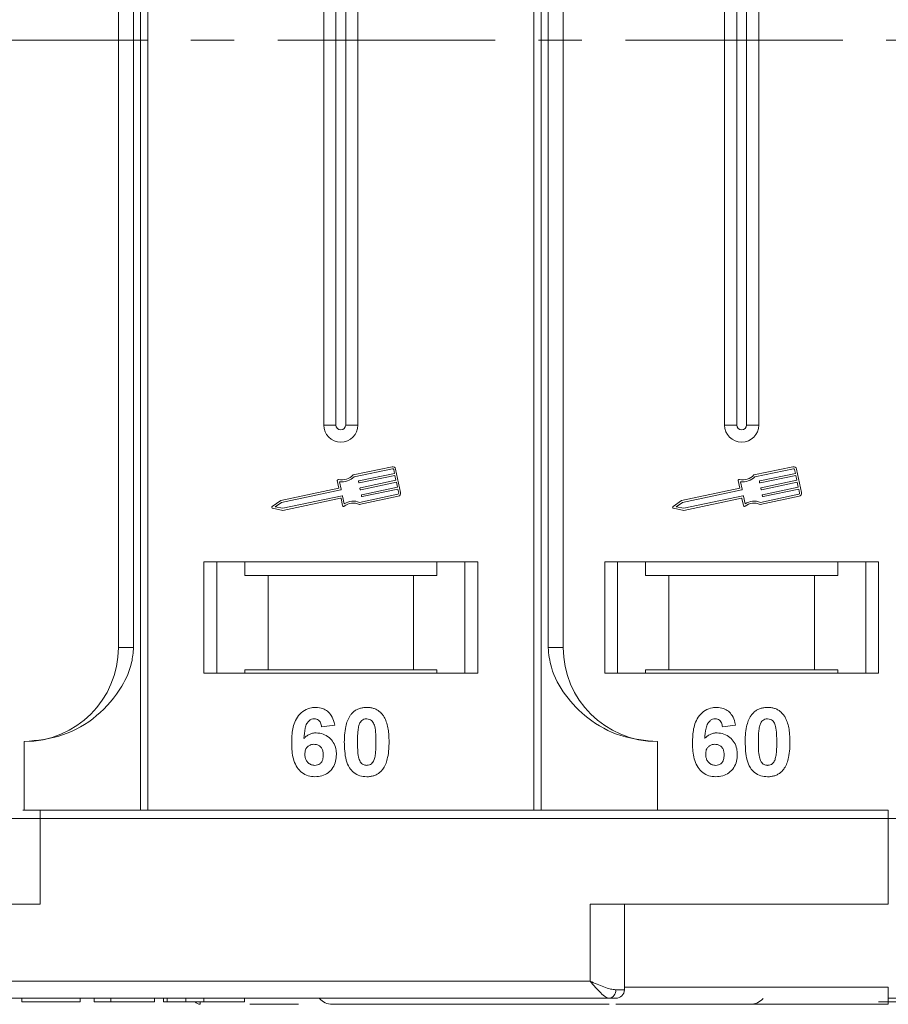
# Model space of a CAD drawing. Header units: millimetres. Extents: x 2145 to 3607, y 659 to 1692.
# Tile 21 of 85: x 2867 to 2918, y 919 to 977. Entities that reach past the tile are written whole.
import ezdxf

# ---------------------------------------------------------------- set-up
doc = ezdxf.new("R2010")
doc.units = ezdxf.units.MM
doc.linetypes.add('CENTERX2', pattern=[20.32, 12.7, -2.54, 2.54, -2.54])

msp = doc.modelspace()

# ---------------------------------------------------------------- linework, layer by layer
at = {"color": 7, "linetype": 'Continuous', "lineweight": 15}
for p, q in [((2874.513, 1020.696), (2874.513, 975.696)), ((2874.932, 975.696), (2874.932, 1020.696)), ((2897.508, 1020.696), (2897.508, 975.696)), ((2897.927, 975.696), (2897.927, 1020.696)), ((2873.22, 1011.196), (2873.22, 975.696)), ((2874.105, 975.696), (2874.105, 1011.196)), ((2898.335, 1011.196), (2898.335, 975.696)), ((2899.22, 975.696), (2899.22, 1011.196)), ((2885.22, 998.196), (2885.22, 975.696)), ((2885.935, 998.196), (2885.935, 975.696)), ((2886.505, 975.696), (2886.505, 998.196)), ((2887.22, 975.696), (2887.22, 998.196)), ((2908.65, 998.196), (2908.65, 975.696)), ((2909.365, 998.196), (2909.365, 975.696)), ((2909.935, 975.696), (2909.935, 998.196)), ((2910.65, 975.696), (2910.65, 998.196)), ((2873.22, 975.696), (2873.22, 940.196)), ((2874.105, 940.196), (2874.105, 975.696)), ((2874.513, 975.696), (2874.513, 930.696)), ((2874.932, 930.696), (2874.932, 975.696)), ((2885.22, 975.696), (2885.22, 953.196)), ((2885.935, 975.696), (2885.935, 953.196)), ((2886.505, 953.196), (2886.505, 975.696)), ((2887.22, 953.196), (2887.22, 975.696)), ((2897.508, 975.696), (2897.508, 930.696)), ((2897.927, 930.696), (2897.927, 975.696)), ((2898.335, 975.696), (2898.335, 940.196)), ((2899.22, 940.196), (2899.22, 975.696)), ((2908.65, 975.696), (2908.65, 953.196)), ((2909.365, 975.696), (2909.365, 953.196)), ((2909.935, 953.196), (2909.935, 975.696)), ((2910.65, 953.196), (2910.65, 975.696)), ((2885.935, 953.196), (2885.22, 953.196)), ((2887.22, 953.196), (2886.505, 953.196)), ((2909.365, 953.196), (2908.65, 953.196)), ((2910.65, 953.196), (2909.935, 953.196)), ((2889.217, 950.762), (2886.938, 950.281)), ((2889.241, 950.648), (2886.998, 950.174)), ((2889.359, 950.372), (2889.31, 950.602)), ((2889.717, 949.248), (2889.425, 950.626)), ((2912.646, 950.762), (2910.367, 950.281)), ((2912.67, 950.648), (2910.428, 950.174)), ((2912.788, 950.372), (2912.74, 950.602)), ((2913.146, 949.248), (2912.855, 950.626)), ((2887.276, 949.932), (2889.359, 950.372)), ((2889.383, 950.257), (2887.301, 949.818)), ((2889.444, 949.97), (2889.383, 950.257)), ((2910.706, 949.932), (2912.788, 950.372)), ((2912.813, 950.257), (2910.73, 949.818)), ((2912.873, 949.97), (2912.813, 950.257)), ((2886.11, 949.506), (2882.711, 948.788)), ((2886.016, 949.95), (2886.11, 949.506)), ((2886.149, 949.888), (2886.243, 949.444)), ((2887.266, 949.84), (2887.254, 949.898)), ((2887.351, 949.438), (2887.339, 949.495)), ((2887.361, 949.53), (2889.444, 949.97)), ((2889.468, 949.855), (2887.386, 949.415)), ((2887.446, 949.128), (2889.529, 949.568)), ((2889.553, 949.453), (2887.471, 949.013)), ((2889.529, 949.568), (2889.468, 949.855)), ((2889.602, 949.223), (2889.553, 949.453)), ((2909.539, 949.506), (2906.141, 948.788)), ((2909.445, 949.95), (2909.539, 949.506)), ((2909.578, 949.888), (2909.672, 949.444)), ((2910.695, 949.84), (2910.683, 949.898)), ((2910.78, 949.438), (2910.768, 949.495)), ((2910.791, 949.53), (2912.873, 949.97)), ((2912.898, 949.855), (2910.815, 949.415)), ((2910.876, 949.128), (2912.958, 949.568)), ((2912.983, 949.453), (2910.9, 949.013)), ((2912.958, 949.568), (2912.898, 949.855)), ((2913.031, 949.223), (2912.983, 949.453)), ((2886.22, 949.409), (2882.759, 948.678)), ((2882.832, 948.333), (2886.293, 949.064)), ((2882.832, 948.213), (2886.202, 948.925)), ((2886.237, 948.903), (2886.325, 948.487)), ((2886.328, 949.042), (2886.422, 948.598)), ((2887.302, 948.557), (2889.581, 949.039)), ((2887.314, 948.68), (2889.556, 949.154)), ((2887.436, 949.036), (2887.424, 949.093)), ((2909.65, 949.409), (2906.188, 948.678)), ((2906.261, 948.333), (2909.722, 949.064)), ((2906.262, 948.213), (2909.632, 948.925)), ((2909.667, 948.903), (2909.754, 948.487)), ((2909.757, 949.042), (2909.851, 948.598)), ((2910.732, 948.557), (2913.01, 949.039)), ((2910.743, 948.68), (2912.986, 949.154)), ((2910.865, 949.036), (2910.853, 949.093)), ((2882.711, 948.788), (2882.209, 948.437)), ((2882.231, 948.331), (2882.832, 948.213)), ((2882.759, 948.678), (2882.39, 948.42)), ((2882.39, 948.42), (2882.832, 948.333)), ((2906.141, 948.788), (2905.638, 948.437)), ((2905.661, 948.331), (2906.262, 948.213)), ((2906.188, 948.678), (2905.819, 948.42)), ((2905.819, 948.42), (2906.261, 948.333)), ((2894.22, 945.196), (2878.22, 945.196)), ((2878.22, 945.196), (2878.22, 938.696)), ((2878.97, 938.696), (2878.97, 945.196)), ((2880.606, 945.196), (2880.606, 944.396)), ((2891.834, 944.396), (2891.834, 945.196)), ((2893.47, 945.196), (2893.47, 938.696)), ((2894.22, 938.696), (2894.22, 945.196)), ((2917.65, 945.196), (2901.65, 945.196)), ((2901.65, 945.196), (2901.65, 938.696)), ((2902.4, 938.696), (2902.4, 945.196)), ((2904.036, 945.196), (2904.036, 944.396)), ((2915.263, 944.396), (2915.263, 945.196)), ((2916.9, 945.196), (2916.9, 938.696)), ((2917.65, 938.696), (2917.65, 945.196)), ((2880.606, 944.396), (2881.97, 944.396)), ((2881.97, 944.396), (2881.97, 938.896)), ((2881.97, 944.396), (2890.47, 944.396)), ((2890.47, 938.896), (2890.47, 944.396)), ((2890.47, 944.396), (2891.834, 944.396)), ((2904.036, 944.396), (2905.4, 944.396)), ((2905.4, 944.396), (2905.4, 938.896)), ((2905.4, 944.396), (2913.9, 944.396)), ((2913.9, 938.896), (2913.9, 944.396)), ((2913.9, 944.396), (2915.263, 944.396)), ((2873.22, 940.196), (2874.105, 940.196)), ((2898.335, 940.196), (2899.22, 940.196)), ((2878.22, 938.696), (2894.22, 938.696)), ((2881.97, 938.896), (2880.606, 938.896)), ((2880.606, 938.696), (2880.606, 938.896)), ((2881.97, 938.896), (2890.47, 938.896)), ((2891.834, 938.896), (2890.47, 938.896)), ((2891.834, 938.896), (2891.834, 938.696)), ((2901.65, 938.696), (2917.65, 938.696)), ((2905.4, 938.896), (2904.036, 938.896)), ((2904.036, 938.696), (2904.036, 938.896)), ((2905.4, 938.896), (2913.9, 938.896)), ((2915.263, 938.896), (2913.9, 938.896)), ((2915.263, 938.896), (2915.263, 938.696)), ((2885.861, 935.652), (2885.092, 935.568)), ((2909.291, 935.652), (2908.521, 935.568)), ((2867.72, 930.696), (2867.72, 934.696)), ((2904.72, 934.696), (2904.72, 930.696)), ((2868.649, 930.196), (2868.649, 930.696)), ((2918.22, 930.696), (2868.649, 930.696)), ((2918.22, 930.196), (2918.22, 930.696)), ((2866.649, 930.196), (2868.649, 930.196)), ((2868.649, 925.196), (2868.649, 930.196)), ((2868.649, 930.196), (2918.22, 930.196)), ((2918.22, 930.196), (2918.22, 925.196)), ((2918.22, 930.196), (2936.783, 930.196)), ((2851.22, 925.196), (2868.649, 925.196)), ((2918.22, 925.196), (2900.792, 925.196)), ((2900.792, 925.196), (2900.792, 920.696)), ((2902.792, 920.196), (2902.792, 925.196)), ((2900.792, 920.696), (2851.22, 920.696)), ((2902.282, 920.196), (2902.792, 920.196)), ((2902.792, 920.346), (2918.22, 920.346)), ((2851.22, 919.696), (2901.91, 919.696)), ((2851.22, 919.696), (2875.848, 919.696)), ((2867.579, 919.696), (2867.579, 919.496)), ((2867.579, 919.496), (2870.977, 919.496)), ((2870.977, 919.696), (2870.977, 919.496)), ((2871.81, 919.696), (2871.81, 919.496)), ((2871.81, 919.496), (2872.771, 919.496)), ((2872.771, 919.696), (2872.771, 919.496)), ((2872.771, 919.496), (2875.335, 919.496)), ((2875.335, 919.696), (2875.335, 919.496)), ((2875.848, 919.696), (2875.848, 919.496)), ((2876.072, 919.696), (2876.072, 919.496)), ((2877.159, 919.696), (2877.159, 919.496)), ((2878.213, 919.696), (2878.213, 919.496)), ((2880.592, 919.696), (2880.592, 919.496)), ((2918.22, 919.696), (2944.65, 919.696)), ((2878, 919.346), (2878, 919.346))]:
    msp.add_line(p, q, dxfattribs=at)
at = {"color": 1, "linetype": 'CENTERX2', "lineweight": 13}
msp.add_line((3443.874, 975.696), (2605.791, 975.696), dxfattribs=at)
at = {"color": 7, "linetype": 'Continuous', "lineweight": 15}
for centre, radius, start, end in [((2886.22, 953.196), 1, 180, 0), ((2886.22, 953.196), 0.285, 180, 0), ((2909.65, 953.196), 1, 180, 0), ((2909.65, 953.196), 0.285, 180, 0), ((2889.253, 950.59), 0.176, 11.9297, 101.9297), ((2889.253, 950.59), 0.0587, 11.9297, 101.9297), ((2912.682, 950.59), 0.176, 11.9297, 101.9297), ((2912.682, 950.59), 0.0587, 11.9297, 101.9297), ((2886.073, 949.962), 0.0587, 76.41469, 191.9297), ((2886.292, 950.868), 0.873, 256.41469, 317.74736), ((2886.292, 950.868), 0.99, 261.69305, 315.48899), ((2909.503, 949.962), 0.0587, 76.41469, 191.9297), ((2909.721, 950.868), 0.873, 256.41469, 317.74736), ((2909.721, 950.868), 0.99, 261.69305, 315.48899), ((2886.214, 949.438), 0.0294, 281.9297, 11.9297), ((2887.282, 949.904), 0.0294, 101.9297, 191.9297), ((2887.295, 949.846), 0.0294, 191.9297, 281.9297), ((2887.367, 949.502), 0.0294, 101.9297, 191.9297), ((2887.38, 949.444), 0.0294, 191.9297, 281.9297), ((2909.644, 949.438), 0.0294, 281.9297, 11.9297), ((2910.712, 949.904), 0.0294, 101.9297, 191.9297), ((2910.724, 949.846), 0.0294, 191.9297, 281.9297), ((2910.797, 949.502), 0.0294, 101.9297, 191.9297), ((2910.809, 949.444), 0.0294, 191.9297, 281.9297), ((2886.208, 948.897), 0.0294, 11.9297, 101.9297), ((2886.299, 949.036), 0.0294, 11.9297, 101.9297), ((2887.452, 949.099), 0.0294, 101.9297, 191.9297), ((2887.465, 949.042), 0.0294, 191.9297, 281.9297), ((2889.544, 949.211), 0.0587, 281.9297, 11.9297), ((2889.544, 949.211), 0.176, 281.9297, 11.9297), ((2909.638, 948.897), 0.0294, 11.9297, 101.9297), ((2909.728, 949.036), 0.0294, 11.9297, 101.9297), ((2910.882, 949.099), 0.0294, 101.9297, 191.9297), ((2910.894, 949.042), 0.0294, 191.9297, 281.9297), ((2912.974, 949.211), 0.0587, 281.9297, 11.9297), ((2912.974, 949.211), 0.176, 281.9297, 11.9297), ((2882.243, 948.389), 0.0587, 124.95116, 258.90824), ((2886.382, 948.499), 0.0587, 191.9297, 307.44471), ((2886.949, 947.759), 0.873, 66.11204, 127.44471), ((2886.949, 947.759), 0.99, 68.37041, 122.16635), ((2905.672, 948.389), 0.0587, 124.95116, 258.90824), ((2909.812, 948.499), 0.0587, 191.9297, 307.44471), ((2910.378, 947.759), 0.873, 66.11204, 127.44471), ((2910.378, 947.759), 0.99, 68.37041, 122.16635), ((2867.72, 940.196), 5.5, 270, 0), ((2904.72, 940.196), 5.5, 180, 270), ((2901.835, 920.14), 0.451, 279.5202, 7.08135), ((2902.292, 920.196), 0.5, 270, 0), ((2878, 919.696), 0.35, 215.64347, 270.00182), ((2885.72, 920.346), 1, 221.2946, 270), ((2910.15, 920.346), 1, 270, 319.04573)]:
    msp.add_arc(centre, radius, start, end, dxfattribs=at)
for points, knots in [([(2867.72, 934.696), (2868.48, 934.772), (2870, 934.925), (2872.022, 936.115), (2873.354, 937.665), (2874.014, 939.109), (2874.081, 939.902), (2874.105, 940.196)], [0, 0, 0, 0, 0.249096, 0.498243, 0.745205, 0.90541, 1, 1, 1, 1]), ([(2898.335, 940.196), (2898.378, 939.805), (2898.49, 938.806), (2899.313, 937.352), (2900.683, 935.939), (2902.548, 934.903), (2903.999, 934.764), (2904.72, 934.696)], [0, 0, 0, 0, 0.125713, 0.321276, 0.524466, 0.763484, 1, 1, 1, 1]), ([(2883.348, 934.642), (2883.351, 934.775), (2883.36, 935.177), (2883.451, 935.733), (2883.729, 936.241), (2884.076, 936.544), (2884.445, 936.681), (2884.679, 936.692), (2884.763, 936.696)], [0, 0, 0, 0, 0.142337, 0.429127, 0.589943, 0.751205, 0.909895, 1, 1, 1, 1]), ([(2884.763, 936.696), (2884.899, 936.685), (2885.145, 936.666), (2885.458, 936.482), (2885.699, 936.205), (2885.815, 935.908), (2885.851, 935.709), (2885.861, 935.652)], [0, 0, 0, 0, 0.242691, 0.439002, 0.635006, 0.895059, 1, 1, 1, 1]), ([(2886.425, 934.677), (2886.428, 934.81), (2886.433, 935.113), (2886.505, 935.641), (2886.646, 936.061), (2886.804, 936.267), (2886.821, 936.29)], [0, 0, 0, 0, 0.237381, 0.538918, 0.949082, 1, 1, 1, 1]), ([(2886.821, 936.29), (2886.865, 936.34), (2886.956, 936.442), (2887.124, 936.557), (2887.313, 936.64), (2887.482, 936.678), (2887.624, 936.693), (2887.696, 936.695), (2887.733, 936.696)], [0, 0, 0, 0, 0.193776, 0.3936, 0.587864, 0.788908, 0.894169, 1, 1, 1, 1]), ([(2887.733, 936.696), (2887.8, 936.694), (2887.934, 936.689), (2888.132, 936.645), (2888.323, 936.568), (2888.468, 936.469), (2888.575, 936.371), (2888.623, 936.313), (2888.648, 936.285)], [0, 0, 0, 0, 0.192627, 0.388684, 0.582013, 0.783201, 0.891038, 1, 1, 1, 1]), ([(2888.648, 936.285), (2888.687, 936.231), (2888.767, 936.121), (2888.872, 935.889), (2888.962, 935.594), (2889.012, 935.262), (2889.037, 934.953), (2889.039, 934.763), (2889.041, 934.669)], [0, 0, 0, 0, 0.118432, 0.239329, 0.449434, 0.664178, 0.83182, 1, 1, 1, 1]), ([(2906.778, 934.642), (2906.781, 934.775), (2906.789, 935.177), (2906.88, 935.733), (2907.158, 936.241), (2907.505, 936.544), (2907.875, 936.681), (2908.108, 936.692), (2908.193, 936.696)], [0, 0, 0, 0, 0.142337, 0.429127, 0.589943, 0.751205, 0.909895, 1, 1, 1, 1]), ([(2908.193, 936.696), (2908.329, 936.685), (2908.575, 936.666), (2908.887, 936.482), (2909.129, 936.205), (2909.244, 935.908), (2909.28, 935.709), (2909.291, 935.652)], [0, 0, 0, 0, 0.2426908, 0.4390024, 0.635006, 0.8950587, 1, 1, 1, 1]), ([(2909.855, 934.677), (2909.857, 934.81), (2909.862, 935.113), (2909.934, 935.641), (2910.075, 936.061), (2910.233, 936.267), (2910.251, 936.29)], [0, 0, 0, 0, 0.237381, 0.538918, 0.949082, 1, 1, 1, 1]), ([(2910.251, 936.29), (2910.295, 936.34), (2910.385, 936.442), (2910.554, 936.557), (2910.743, 936.64), (2910.912, 936.678), (2911.053, 936.693), (2911.126, 936.695), (2911.162, 936.696)], [0, 0, 0, 0, 0.193776, 0.3936, 0.587864, 0.788908, 0.894169, 1, 1, 1, 1]), ([(2911.162, 936.696), (2911.229, 936.694), (2911.364, 936.689), (2911.562, 936.645), (2911.753, 936.568), (2911.897, 936.469), (2912.004, 936.371), (2912.053, 936.313), (2912.077, 936.285)], [0, 0, 0, 0, 0.192627, 0.388684, 0.582013, 0.783201, 0.891038, 1, 1, 1, 1]), ([(2912.077, 936.285), (2912.117, 936.231), (2912.196, 936.121), (2912.302, 935.889), (2912.391, 935.594), (2912.441, 935.262), (2912.466, 934.953), (2912.469, 934.763), (2912.47, 934.669)], [0, 0, 0, 0, 0.118432, 0.239329, 0.449434, 0.664178, 0.83182, 1, 1, 1, 1]), ([(2884.665, 936.029), (2884.611, 936.024), (2884.503, 936.013), (2884.35, 935.913), (2884.208, 935.741), (2884.1, 935.379), (2884.076, 935.078), (2884.059, 934.874)], [0, 0, 0, 0, 0.112049, 0.22438, 0.370115, 0.570276, 1, 1, 1, 1]), ([(2885.092, 935.568), (2885.079, 935.645), (2885.06, 935.767), (2884.97, 935.911), (2884.864, 935.992), (2884.756, 936.025), (2884.69, 936.028), (2884.665, 936.029)], [0, 0, 0, 0, 0.33384, 0.524547, 0.716372, 0.891824, 1, 1, 1, 1]), ([(2887.194, 934.669), (2887.195, 934.735), (2887.196, 934.869), (2887.202, 935.049), (2887.212, 935.211), (2887.226, 935.354), (2887.244, 935.496), (2887.268, 935.59), (2887.28, 935.636)], [0, 0, 0, 0, 0.20527, 0.410616, 0.557148, 0.703844, 0.851475, 1, 1, 1, 1]), ([(2887.28, 935.636), (2887.304, 935.706), (2887.342, 935.818), (2887.45, 935.944), (2887.574, 936.01), (2887.673, 936.027), (2887.727, 936.029), (2887.733, 936.029)], [0, 0, 0, 0, 0.334804, 0.542561, 0.750382, 0.970721, 1, 1, 1, 1]), ([(2887.733, 936.029), (2887.79, 936.023), (2887.891, 936.013), (2888.02, 935.938), (2888.13, 935.798), (2888.23, 935.527), (2888.267, 935.13), (2888.27, 934.824), (2888.271, 934.669)], [0, 0, 0, 0, 0.105646, 0.186221, 0.267042, 0.431541, 0.712708, 1, 1, 1, 1]), ([(2908.094, 936.029), (2908.04, 936.024), (2907.932, 936.013), (2907.78, 935.913), (2907.638, 935.741), (2907.529, 935.379), (2907.505, 935.078), (2907.489, 934.874)], [0, 0, 0, 0, 0.112049, 0.22438, 0.370115, 0.570276, 1, 1, 1, 1]), ([(2908.521, 935.568), (2908.509, 935.645), (2908.489, 935.767), (2908.399, 935.911), (2908.294, 935.992), (2908.186, 936.025), (2908.119, 936.028), (2908.094, 936.029)], [0, 0, 0, 0, 0.33384, 0.524547, 0.716372, 0.891824, 1, 1, 1, 1]), ([(2910.624, 934.669), (2910.624, 934.735), (2910.625, 934.869), (2910.631, 935.049), (2910.641, 935.211), (2910.655, 935.354), (2910.674, 935.496), (2910.698, 935.59), (2910.71, 935.636)], [0, 0, 0, 0, 0.20527, 0.410616, 0.557148, 0.703844, 0.851475, 1, 1, 1, 1]), ([(2910.71, 935.636), (2910.733, 935.706), (2910.771, 935.818), (2910.88, 935.944), (2911.003, 936.01), (2911.102, 936.027), (2911.156, 936.029), (2911.162, 936.029)], [0, 0, 0, 0, 0.334804, 0.542561, 0.750382, 0.970721, 1, 1, 1, 1]), ([(2911.162, 936.029), (2911.22, 936.023), (2911.321, 936.013), (2911.449, 935.938), (2911.56, 935.798), (2911.66, 935.527), (2911.696, 935.13), (2911.699, 934.824), (2911.701, 934.669)], [0, 0, 0, 0, 0.105646, 0.186221, 0.267042, 0.431541, 0.712708, 1, 1, 1, 1]), ([(2884.059, 934.874), (2884.105, 934.922), (2884.2, 935.02), (2884.345, 935.111), (2884.473, 935.161), (2884.571, 935.189), (2884.675, 935.205), (2884.746, 935.207), (2884.782, 935.209)], [0, 0, 0, 0, 0.2436536, 0.4957602, 0.6178923, 0.7415029, 0.8700251, 1, 1, 1, 1]), ([(2884.782, 935.209), (2884.917, 935.196), (2885.19, 935.171), (2885.538, 934.956), (2885.804, 934.654), (2885.945, 934.301), (2885.958, 934.057), (2885.964, 933.949)], [0, 0, 0, 0, 0.210216, 0.421975, 0.620016, 0.831037, 1, 1, 1, 1]), ([(2907.489, 934.874), (2907.535, 934.922), (2907.629, 935.02), (2907.775, 935.111), (2907.902, 935.161), (2908.001, 935.189), (2908.105, 935.205), (2908.176, 935.207), (2908.211, 935.209)], [0, 0, 0, 0, 0.243654, 0.49576, 0.617892, 0.741503, 0.870025, 1, 1, 1, 1]), ([(2908.211, 935.209), (2908.347, 935.196), (2908.619, 935.171), (2908.968, 934.956), (2909.233, 934.654), (2909.375, 934.301), (2909.388, 934.057), (2909.393, 933.949)], [0, 0, 0, 0, 0.210216, 0.421975, 0.620016, 0.831037, 1, 1, 1, 1]), ([(2884.706, 932.644), (2884.57, 932.655), (2884.299, 932.676), (2883.939, 932.877), (2883.647, 933.182), (2883.407, 933.718), (2883.352, 934.229), (2883.349, 934.584), (2883.348, 934.642)], [0, 0, 0, 0, 0.148269, 0.297647, 0.442421, 0.607851, 0.935658, 1, 1, 1, 1]), ([(2884.118, 933.967), (2884.122, 934.049), (2884.13, 934.185), (2884.222, 934.355), (2884.344, 934.463), (2884.492, 934.532), (2884.6, 934.539), (2884.652, 934.542)], [0, 0, 0, 0, 0.2767209, 0.4568705, 0.6370074, 0.8240683, 1, 1, 1, 1]), ([(2884.652, 934.542), (2884.72, 934.537), (2884.845, 934.527), (2885.005, 934.432), (2885.124, 934.297), (2885.186, 934.113), (2885.192, 933.98), (2885.194, 933.91)], [0, 0, 0, 0, 0.2137567, 0.3949441, 0.5765849, 0.7773109, 1, 1, 1, 1]), ([(2887.733, 932.644), (2887.598, 932.655), (2887.326, 932.675), (2886.972, 932.873), (2886.684, 933.187), (2886.451, 933.798), (2886.436, 934.318), (2886.425, 934.677)], [0, 0, 0, 0, 0.147528, 0.296569, 0.43214, 0.608737, 1, 1, 1, 1]), ([(2887.733, 933.311), (2887.665, 933.319), (2887.555, 933.332), (2887.426, 933.419), (2887.323, 933.569), (2887.23, 933.841), (2887.201, 934.231), (2887.197, 934.522), (2887.194, 934.669)], [0, 0, 0, 0, 0.125351, 0.202197, 0.279182, 0.459742, 0.727968, 1, 1, 1, 1]), ([(2888.271, 934.669), (2888.271, 934.602), (2888.27, 934.469), (2888.264, 934.288), (2888.254, 934.127), (2888.24, 933.985), (2888.221, 933.843), (2888.198, 933.75), (2888.186, 933.704)], [0, 0, 0, 0, 0.205942, 0.411959, 0.558149, 0.704502, 0.851801, 1, 1, 1, 1]), ([(2889.041, 934.669), (2889.038, 934.535), (2889.033, 934.232), (2888.963, 933.711), (2888.825, 933.289), (2888.668, 933.081), (2888.645, 933.051)], [0, 0, 0, 0, 0.236629, 0.537361, 0.932986, 1, 1, 1, 1]), ([(2908.135, 932.644), (2908, 932.655), (2907.728, 932.676), (2907.369, 932.877), (2907.077, 933.182), (2906.837, 933.718), (2906.782, 934.229), (2906.778, 934.584), (2906.778, 934.642)], [0, 0, 0, 0, 0.148269, 0.297647, 0.442421, 0.607851, 0.935658, 1, 1, 1, 1]), ([(2907.547, 933.967), (2907.552, 934.049), (2907.56, 934.185), (2907.651, 934.355), (2907.773, 934.463), (2907.922, 934.532), (2908.029, 934.539), (2908.081, 934.542)], [0, 0, 0, 0, 0.276721, 0.45687, 0.637007, 0.824068, 1, 1, 1, 1]), ([(2908.081, 934.542), (2908.149, 934.537), (2908.274, 934.527), (2908.435, 934.432), (2908.554, 934.297), (2908.616, 934.113), (2908.621, 933.98), (2908.624, 933.91)], [0, 0, 0, 0, 0.213757, 0.394944, 0.576585, 0.777311, 1, 1, 1, 1]), ([(2911.162, 932.644), (2911.027, 932.655), (2910.755, 932.675), (2910.402, 932.873), (2910.113, 933.187), (2909.88, 933.798), (2909.865, 934.318), (2909.855, 934.677)], [0, 0, 0, 0, 0.147528, 0.296569, 0.43214, 0.608737, 1, 1, 1, 1]), ([(2911.162, 933.311), (2911.094, 933.319), (2910.984, 933.332), (2910.855, 933.419), (2910.753, 933.569), (2910.659, 933.841), (2910.63, 934.231), (2910.626, 934.522), (2910.624, 934.669)], [0, 0, 0, 0, 0.125351, 0.202197, 0.279182, 0.459742, 0.727968, 1, 1, 1, 1]), ([(2911.701, 934.669), (2911.7, 934.602), (2911.699, 934.469), (2911.694, 934.288), (2911.683, 934.127), (2911.669, 933.985), (2911.651, 933.843), (2911.627, 933.75), (2911.615, 933.704)], [0, 0, 0, 0, 0.205942, 0.411959, 0.558149, 0.704502, 0.851801, 1, 1, 1, 1]), ([(2912.47, 934.669), (2912.468, 934.535), (2912.463, 934.232), (2912.392, 933.711), (2912.254, 933.289), (2912.097, 933.081), (2912.074, 933.051)], [0, 0, 0, 0, 0.236629, 0.537361, 0.932986, 1, 1, 1, 1]), ([(2884.69, 933.311), (2884.623, 933.318), (2884.486, 933.333), (2884.31, 933.45), (2884.184, 933.607), (2884.126, 933.789), (2884.12, 933.909), (2884.118, 933.967)], [0, 0, 0, 0, 0.207905, 0.419981, 0.630626, 0.821735, 1, 1, 1, 1]), ([(2885.194, 933.91), (2885.19, 933.824), (2885.184, 933.686), (2885.111, 933.507), (2885.001, 933.398), (2884.857, 933.324), (2884.749, 933.316), (2884.69, 933.311)], [0, 0, 0, 0, 0.2886974, 0.4635526, 0.6399417, 0.8018084, 1, 1, 1, 1]), ([(2885.964, 933.949), (2885.956, 933.815), (2885.94, 933.545), (2885.775, 933.163), (2885.489, 932.864), (2885.116, 932.673), (2884.843, 932.654), (2884.706, 932.644)], [0, 0, 0, 0, 0.197831, 0.3973, 0.59891, 0.798741, 1, 1, 1, 1]), ([(2908.12, 933.311), (2908.052, 933.318), (2907.915, 933.333), (2907.74, 933.45), (2907.613, 933.607), (2907.555, 933.789), (2907.55, 933.909), (2907.547, 933.967)], [0, 0, 0, 0, 0.207905, 0.419981, 0.630626, 0.821735, 1, 1, 1, 1]), ([(2908.624, 933.91), (2908.62, 933.824), (2908.613, 933.686), (2908.54, 933.507), (2908.43, 933.398), (2908.286, 933.324), (2908.179, 933.316), (2908.12, 933.311)], [0, 0, 0, 0, 0.2886974, 0.4635526, 0.6399417, 0.8018084, 1, 1, 1, 1]), ([(2909.393, 933.949), (2909.385, 933.815), (2909.37, 933.545), (2909.204, 933.163), (2908.919, 932.864), (2908.545, 932.673), (2908.272, 932.654), (2908.135, 932.644)], [0, 0, 0, 0, 0.197831, 0.3973, 0.59891, 0.798741, 1, 1, 1, 1]), ([(2888.186, 933.704), (2888.162, 933.635), (2888.124, 933.523), (2888.017, 933.398), (2887.895, 933.332), (2887.796, 933.314), (2887.741, 933.311), (2887.733, 933.311)], [0, 0, 0, 0, 0.3336776, 0.5404125, 0.7472639, 0.9612091, 1, 1, 1, 1]), ([(2911.615, 933.704), (2911.592, 933.635), (2911.554, 933.523), (2911.446, 933.398), (2911.325, 933.332), (2911.225, 933.314), (2911.171, 933.311), (2911.162, 933.311)], [0, 0, 0, 0, 0.3336776, 0.5404125, 0.7472639, 0.9612091, 1, 1, 1, 1]), ([(2888.645, 933.051), (2888.6, 933.001), (2888.51, 932.899), (2888.341, 932.783), (2888.153, 932.7), (2887.983, 932.662), (2887.842, 932.647), (2887.769, 932.645), (2887.733, 932.644)], [0, 0, 0, 0, 0.193769, 0.393564, 0.587886, 0.789131, 0.894283, 1, 1, 1, 1]), ([(2912.074, 933.051), (2912.03, 933.001), (2911.94, 932.899), (2911.771, 932.783), (2911.582, 932.7), (2911.413, 932.662), (2911.272, 932.647), (2911.199, 932.645), (2911.162, 932.644)], [0, 0, 0, 0, 0.193769, 0.393564, 0.587886, 0.789131, 0.894283, 1, 1, 1, 1]), ([(2868.649, 930.696), (2868.49, 930.696), (2868.164, 930.696), (2867.804, 930.696), (2867.66, 930.696), (2867.627, 930.696)], [0, 0, 0, 0, 0.421218, 0.866389, 1, 1, 1, 1]), ([(2901.91, 919.696), (2901.842, 919.713), (2901.698, 919.748), (2901.419, 919.999), (2901.109, 920.328), (2900.898, 920.573), (2900.792, 920.696)], [0, 0, 0, 0, 0.2343503, 0.4981953, 0.748869, 1, 1, 1, 1]), ([(2900.792, 920.696), (2901.061, 920.579), (2901.48, 920.399), (2901.978, 920.227), (2902.188, 920.206), (2902.282, 920.196)], [0, 0, 0, 0, 0.498413, 0.772928, 1, 1, 1, 1]), ([(2918.22, 919.346), (2918.22, 919.357), (2918.22, 919.379), (2918.22, 919.551), (2918.22, 919.805), (2918.22, 920.086), (2918.22, 920.272), (2918.22, 920.346)], [0, 0, 0, 0, 0.2146939, 0.4293877, 0.6440816, 0.8587754, 1, 1, 1, 1]), ([(2875.848, 919.496), (2875.849, 919.496), (2875.85, 919.496), (2875.865, 919.496), (2875.889, 919.496), (2875.93, 919.496), (2875.987, 919.496), (2876.043, 919.496), (2876.072, 919.496)], [0, 0, 0, 0, 0.15395, 0.308181, 0.478699, 0.649961, 0.824203, 1, 1, 1, 1]), ([(2876.072, 919.496), (2876.132, 919.496), (2876.251, 919.496), (2876.569, 919.496), (2876.889, 919.496), (2877.131, 919.496), (2877.159, 919.496)], [0, 0, 0, 0, 0.250896, 0.502166, 0.940512, 1, 1, 1, 1]), ([(2877.159, 919.496), (2877.221, 919.496), (2877.346, 919.496), (2877.53, 919.496), (2877.705, 919.496), (2877.873, 919.496), (2878.042, 919.496), (2878.156, 919.496), (2878.213, 919.496)], [0, 0, 0, 0, 0.185429, 0.37219, 0.527708, 0.683877, 0.841678, 1, 1, 1, 1]), ([(2878.213, 919.496), (2878.347, 919.496), (2878.75, 919.496), (2879.405, 919.496), (2880.023, 919.496), (2880.451, 919.496), (2880.582, 919.496), (2880.59, 919.496), (2880.592, 919.496)], [0, 0, 0, 0, 0.101398, 0.306996, 0.506144, 0.685262, 0.924557, 1, 1, 1, 1]), ([(2917.643, 919.496), (2917.776, 919.496), (2918.18, 919.496), (2918.84, 919.496), (2919.462, 919.496), (2919.887, 919.496), (2920.012, 919.496), (2920.02, 919.496), (2920.021, 919.496)], [0, 0, 0, 0, 0.102171, 0.30922, 0.51365, 0.692275, 0.932413, 1, 1, 1, 1]), ([(2878, 919.445), (2878, 919.422), (2878, 919.361), (2878, 919.352), (2878, 919.346)], [0, 0, 0, 0, 0.377883, 1, 1, 1, 1]), ([(2880.895, 919.346), (2881.24, 919.346), (2882.207, 919.346), (2883.15, 919.346), (2883.756, 919.346)], [0, 0, 0, 0, 0.357051, 1, 1, 1, 1]), ([(2885.72, 919.346), (2885.767, 919.346), (2885.861, 919.346), (2886.642, 919.346), (2887.823, 919.346), (2889.313, 919.346), (2890.984, 919.346), (2892.948, 919.346), (2895.951, 919.346), (2898.978, 919.346), (2901.415, 919.346), (2901.91, 919.346)], [0, 0, 0, 0, 0.116801, 0.237217, 0.361008, 0.457797, 0.55457, 0.653419, 0.752252, 0.949669, 1, 1, 1, 1]), ([(2902.292, 919.346), (2902.616, 919.346), (2903.879, 919.346), (2906.524, 919.346), (2910.191, 919.346), (2914.217, 919.346), (2916.899, 919.346), (2918.22, 919.346)], [0, 0, 0, 0, 0.068027, 0.265043, 0.51709, 0.762232, 1, 1, 1, 1])]:
    msp.add_open_spline(points, degree=3, knots=knots, dxfattribs=at)
msp.add_open_spline([(2902.292, 919.696), (2902.274, 919.696), (2902.239, 919.696), (2902.02, 919.696), (2901.91, 919.696)], degree=3, dxfattribs=at)

doc.saveas('drawing.dxf')
